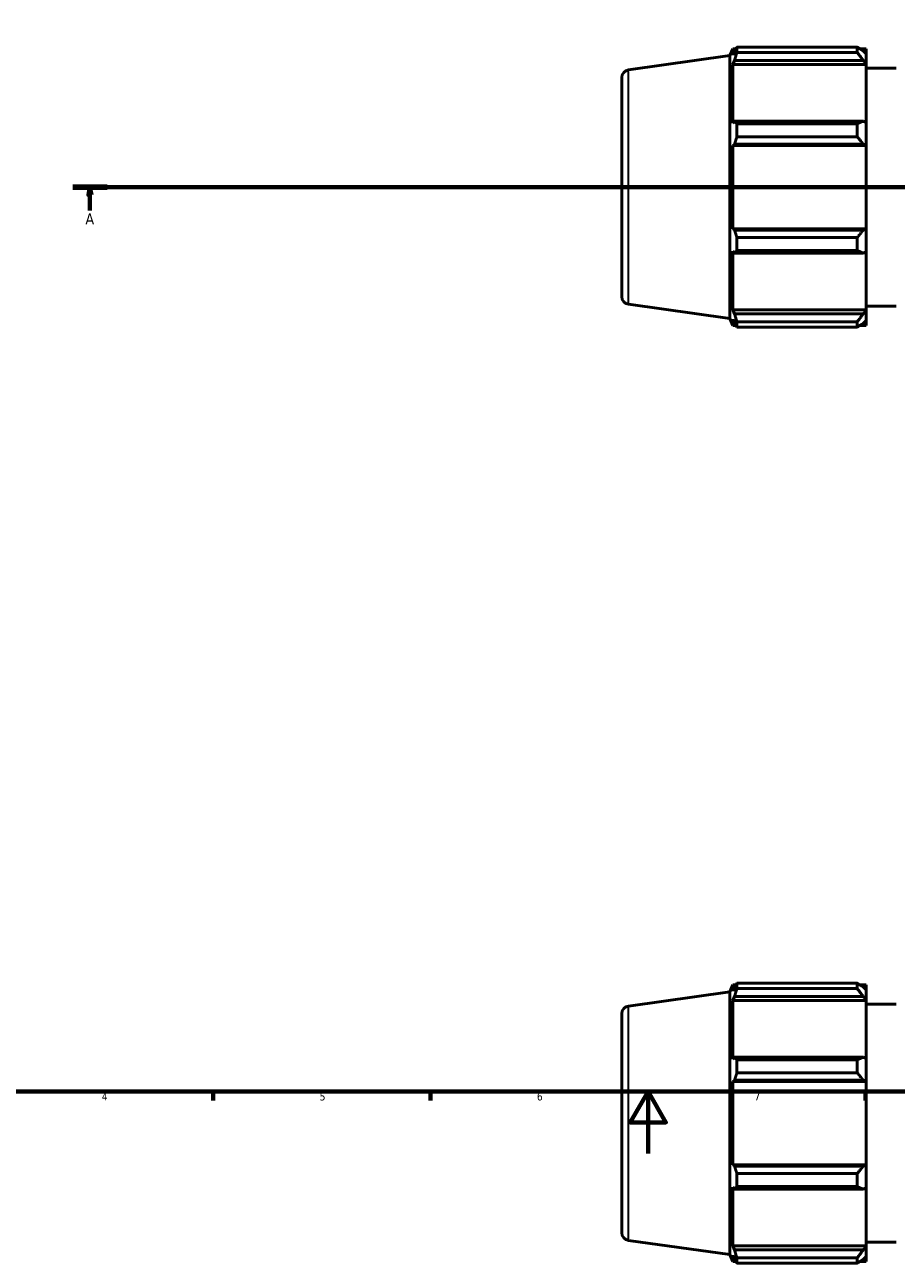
# Model space of a CAD drawing. Header units: millimetres. Extents: x -327 to 1217, y -35 to 830.
# Tile 4 of 9: x 220 to 500, y -35 to 364. Entities that reach past the tile are written whole.
import ezdxf

# ---------------------------------------------------------------- set-up
doc = ezdxf.new("R2010")
doc.units = ezdxf.units.MM
doc.linetypes.add('CHAIN', pattern=[0.7087, 0.4724, -0.0591, 0.1181, -0.0591])
for name, color, linetype, lineweight in [('Border (ISO)', 7, 'Continuous', 70), ('Section Line (ISO)', 7, 'CHAIN', 70), ('Visible (ISO)', 7, 'Continuous', 50), ('Visible Narrow (ISO)', 7, 'Continuous', 35)]:
    doc.layers.add(name, color=color, linetype=linetype, lineweight=lineweight)
doc.styles.add('Label Text (ISO)', font='tahoma.ttf')
doc.styles.add('Note Text (ISO)', font='tahoma.ttf')

# ---------------------------------------------------------------- blocks, each defined once
blk = doc.blocks.new('Borders Default Border')
at = {"layer": 'Border (ISO)'}
for p, q in [((280.33, 20), (280.33, 17.1)), ((350.42, 20), (350.42, 17.1)), ((490.58, 20), (490.58, 17.1))]:
    blk.add_line(p, q, dxfattribs=at)
at = {"layer": 'Border (ISO)', "flags": 128}
for points in [[(20, 20), (20, 574), (821, 574), (821, 20), (20, 20)], [(420.5, 0), (420.5, 20), (414.73, 10), (426.27, 10), (420.5, 20)]]:
    blk.add_lwpolyline(points, dxfattribs=at)
at = {"layer": 'Border (ISO)', "color": 232, "true_color": 0xca0064, "char_height": 2.5, "attachment_point": 7, "style": 'Note Text (ISO)'}
for s, insert in [('4', (244.42, 17.1)), ('5', (314.64, 17.05)), ('6', (384.66, 17.05)), ('7', (454.77, 17.1))]:
    blk.add_mtext(s, dxfattribs=dict(at, insert=insert))
blk = doc.blocks.new('2dTransSection0')
at = {"layer": 'Section Line (ISO)', "linetype": 'CHAIN'}
blk.add_line((235.03, 311.7), (833.03, 311.7), dxfattribs=at)
at = {"layer": 'Section Line (ISO)', "linetype": 'Continuous', "lineweight": 140}
for p, q in [((235.03, 311.7), (246.2, 311.7)), ((821.86, 311.7), (833.03, 311.7))]:
    blk.add_line(p, q, dxfattribs=at)
at = {"layer": 'Section Line (ISO)', "linetype": 'Continuous'}
for p, q in [((240.61, 311.7), (240.11, 309.2)), ((240.61, 309.2), (240.61, 311.7)), ((241.11, 309.2), (240.61, 311.7)), ((827.45, 311.7), (826.95, 309.2)), ((827.45, 309.2), (827.45, 311.7)), ((827.95, 309.2), (827.45, 311.7)), ((240.11, 309.2), (241.11, 309.2)), ((240.61, 304.2), (240.61, 309.2)), ((826.95, 309.2), (827.95, 309.2)), ((827.45, 304.2), (827.45, 309.2))]:
    blk.add_line(p, q, dxfattribs=at)
at = {"layer": 'Section Line (ISO)', "linetype": 'Continuous', "flags": 128}
for points in [[(241.11, 309.2), (240.61, 311.7), (240.11, 309.2), (241.11, 309.2)], [(827.95, 309.2), (827.45, 311.7), (826.95, 309.2), (827.95, 309.2)]]:
    blk.add_lwpolyline(points, dxfattribs=at)
at = {"layer": 'Section Line (ISO)'}
for points in [[(241.11, 309.2), (240.61, 311.7), (240.11, 309.2), (241.11, 309.2)], [(827.95, 309.2), (827.45, 311.7), (826.95, 309.2), (827.95, 309.2)]]:
    blk.add_solid(points, dxfattribs=at)
at = {"layer": 'Section Line (ISO)', "char_height": 3.5, "attachment_point": 7, "style": 'Label Text (ISO)'}
for insert in [(239.13, 299.7), (825.96, 299.7)]:
    blk.add_mtext('A', dxfattribs=dict(at, insert=insert))

msp = doc.modelspace()

# ---------------------------------------------------------------- linework, layer by layer
at = {"layer": 'Visible (ISO)'}
for p, q in [((446.8884, 354.096), (447.7938, 356.3371)), ((447.7938, 356.3371), (447.7938, 354.271)), ((447.7938, 356.3371), (448.8134, 356.3371)), ((448.3756, 355.6444), (447.7938, 354.271)), ((449.1514, 356.8617), (487.9284, 356.8617)), ((449.1514, 355.1259), (449.1514, 356.8617)), ((487.9284, 355.1259), (487.9284, 356.8617)), ((488.7649, 356.3371), (490.8084, 356.3371)), ((490.8084, 354.7288), (489.8484, 355.6444)), ((490.8084, 354.7288), (490.8084, 356.3371)), ((414.1833, 349.4996), (446.8884, 354.096)), ((446.8884, 269.2983), (446.8884, 354.096)), ((447.7938, 351.2933), (448.3756, 352.5706)), ((448.3756, 352.5706), (489.8484, 352.5706)), ((487.9284, 355.1259), (449.1514, 355.1259)), ((489.8484, 352.5706), (490.8084, 351.719)), ((490.8084, 354.7288), (490.8084, 351.719)), ((490.8084, 351.719), (490.8084, 351.2933)), ((447.7938, 351.2933), (447.7938, 332.3096)), ((490.8084, 351.2933), (447.7938, 351.2933)), ((490.8084, 332.5312), (490.8084, 351.2933)), ((490.8084, 350.0971), (500.4923, 350.0971)), ((412.0312, 347.0239), (412.0312, 276.3703)), ((448.3756, 332.9745), (447.7938, 332.3096)), ((489.8484, 332.9745), (448.3756, 332.9745)), ((449.1514, 327.9502), (449.1514, 332.1406)), ((449.1514, 332.1406), (487.9284, 332.1406)), ((487.9284, 327.9502), (487.9284, 332.1406)), ((490.8084, 332.5312), (489.8484, 332.9745)), ((490.8084, 332.5312), (490.8084, 325.265)), ((487.9284, 327.9502), (449.1514, 327.9502)), ((447.7938, 325.1206), (448.3756, 325.5536)), ((490.8084, 325.1206), (447.7938, 325.1206)), ((447.7938, 325.1206), (447.7938, 298.2736)), ((448.3756, 325.5536), (489.8484, 325.5536)), ((489.8484, 325.5536), (490.8084, 325.265)), ((490.8084, 325.265), (490.8084, 325.1206)), ((490.8084, 298.2736), (490.8084, 325.1206)), ((448.3756, 297.8406), (447.7938, 298.2736)), ((490.8084, 298.2736), (447.7938, 298.2736)), ((489.8484, 297.8406), (448.3756, 297.8406)), ((490.8084, 298.1293), (489.8484, 297.8406)), ((490.8084, 298.2736), (490.8084, 298.1293)), ((490.8084, 298.1293), (490.8084, 290.863)), ((449.1514, 291.2536), (449.1514, 295.444)), ((449.1514, 295.444), (487.9284, 295.444)), ((487.9284, 291.2536), (487.9284, 295.444)), ((447.7938, 291.0847), (448.3756, 290.4197)), ((447.7938, 291.0847), (447.7938, 272.1009)), ((448.3756, 290.4197), (489.8484, 290.4197)), ((487.9284, 291.2536), (449.1514, 291.2536)), ((489.8484, 290.4197), (490.8084, 290.863)), ((490.8084, 272.1009), (490.8084, 290.863)), ((414.1833, 273.8947), (446.8884, 269.2983)), ((448.3756, 270.8237), (447.7938, 272.1009)), ((490.8084, 272.1009), (447.7938, 272.1009)), ((490.8084, 271.6752), (489.8484, 270.8237)), ((490.8084, 273.2971), (500.4923, 273.2971)), ((490.8084, 272.1009), (490.8084, 271.6752)), ((490.8084, 271.6752), (490.8084, 268.6654)), ((446.8884, 269.2983), (447.7938, 267.0571)), ((447.7938, 269.1232), (448.3756, 267.7498)), ((447.7938, 269.1232), (447.7938, 267.0571)), ((489.8484, 270.8237), (448.3756, 270.8237)), ((449.1514, 266.5326), (449.1514, 268.2683)), ((449.1514, 268.2683), (487.9284, 268.2683)), ((487.9284, 266.5326), (487.9284, 268.2683)), ((489.8484, 267.7498), (490.8084, 268.6654)), ((490.8084, 267.0571), (490.8084, 268.6654)), ((447.7938, 267.0571), (448.8134, 267.0571)), ((487.9284, 266.5326), (449.1514, 266.5326)), ((488.7649, 267.0571), (490.8084, 267.0571)), ((414.1833, 47.5615), (446.8884, 52.1579)), ((446.8884, 52.1579), (447.7938, 54.399)), ((446.8884, -32.6398), (446.8884, 52.1579)), ((447.7938, 54.399), (447.7938, 52.333)), ((447.7938, 54.399), (448.8134, 54.399)), ((448.3756, 53.7063), (447.7938, 52.333)), ((449.1514, 53.1879), (449.1514, 54.9236)), ((449.1514, 54.9236), (487.9284, 54.9236)), ((487.9284, 53.1879), (449.1514, 53.1879)), ((487.9284, 53.1879), (487.9284, 54.9236)), ((488.7649, 54.399), (490.8084, 54.399)), ((490.8084, 52.7908), (489.8484, 53.7063)), ((490.8084, 52.7908), (490.8084, 54.399)), ((490.8084, 52.7908), (490.8084, 49.781)), ((447.7938, 49.3552), (448.3756, 50.6325)), ((490.8084, 49.3552), (447.7938, 49.3552)), ((447.7938, 49.3552), (447.7938, 30.3715)), ((448.3756, 50.6325), (489.8484, 50.6325)), ((489.8484, 50.6325), (490.8084, 49.781)), ((490.8084, 49.781), (490.8084, 49.3552)), ((490.8084, 30.5931), (490.8084, 49.3552)), ((490.8084, 48.159), (500.4923, 48.159)), ((412.0312, 45.0858), (412.0312, -25.5677)), ((448.3756, 31.0364), (447.7938, 30.3715)), ((489.8484, 31.0364), (448.3756, 31.0364)), ((449.1514, 26.0122), (449.1514, 30.2025)), ((449.1514, 30.2025), (487.9284, 30.2025)), ((487.9284, 26.0122), (487.9284, 30.2025)), ((490.8084, 30.5931), (489.8484, 31.0364)), ((490.8084, 30.5931), (490.8084, 23.3269)), ((487.9284, 26.0122), (449.1514, 26.0122)), ((447.7938, 23.1826), (448.3756, 23.6156)), ((490.8084, 23.1826), (447.7938, 23.1826)), ((447.7938, 23.1826), (447.7938, -3.6645)), ((448.3756, 23.6156), (489.8484, 23.6156)), ((489.8484, 23.6156), (490.8084, 23.3269)), ((490.8084, 23.3269), (490.8084, 23.1826)), ((490.8084, -3.6645), (490.8084, 23.1826)), ((448.3756, -4.0975), (447.7938, -3.6645)), ((490.8084, -3.6645), (447.7938, -3.6645)), ((490.8084, -3.8088), (489.8484, -4.0975)), ((490.8084, -3.6645), (490.8084, -3.8088)), ((490.8084, -3.8088), (490.8084, -11.075)), ((489.8484, -4.0975), (448.3756, -4.0975)), ((449.1514, -6.4941), (487.9284, -6.4941)), ((449.1514, -10.6844), (449.1514, -6.4941)), ((487.9284, -10.6844), (487.9284, -6.4941)), ((447.7938, -10.8534), (447.7938, -29.8371)), ((447.7938, -10.8534), (448.3756, -11.5183)), ((448.3756, -11.5183), (489.8484, -11.5183)), ((487.9284, -10.6844), (449.1514, -10.6844)), ((489.8484, -11.5183), (490.8084, -11.075)), ((490.8084, -29.8371), (490.8084, -11.075)), ((414.1833, -28.0434), (446.8884, -32.6398)), ((448.3756, -31.1144), (447.7938, -29.8371)), ((490.8084, -29.8371), (447.7938, -29.8371)), ((489.8484, -31.1144), (448.3756, -31.1144)), ((490.8084, -30.2629), (489.8484, -31.1144)), ((490.8084, -28.641), (500.4923, -28.641)), ((490.8084, -29.8371), (490.8084, -30.2629)), ((490.8084, -30.2629), (490.8084, -33.2727)), ((446.8884, -32.6398), (447.7938, -34.881)), ((447.7938, -32.8149), (448.3756, -34.1882)), ((447.7938, -32.8149), (447.7938, -34.881)), ((447.7938, -34.881), (448.8134, -34.881)), ((449.1514, -35.4055), (449.1514, -33.6698)), ((449.1514, -33.6698), (487.9284, -33.6698)), ((487.9284, -35.4055), (449.1514, -35.4055)), ((487.9284, -35.4055), (487.9284, -33.6698)), ((488.7649, -34.881), (490.8084, -34.881)), ((489.8484, -34.1882), (490.8084, -33.2727)), ((490.8084, -34.881), (490.8084, -33.2727))]:
    msp.add_line(p, q, dxfattribs=at)
for centre, start, end in [((414.5312, 347.0239), 98, 180), ((414.5312, 276.3703), 180, 262), ((414.5312, 45.0858), 98, 180), ((414.5312, -25.5677), 180, 262)]:
    msp.add_arc(centre, 2.5, start, end, dxfattribs=at)
for points, weights in [([(448.3756, 355.6444), (448.748, 356.2406), (449.1514, 356.8617)], [1.00178661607, 1.0013016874, 1]), ([(489.8484, 355.6444), (488.9268, 356.2406), (487.9284, 356.8617)], [1.00577898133, 1.01103924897, 1.01549737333]), ([(449.1514, 355.1259), (448.748, 353.8222), (448.3756, 352.5706)], [1, 1.0013016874, 1.00178661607]), ([(487.9284, 355.1259), (488.9268, 353.8222), (489.8484, 352.5706)], [1.01549737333, 1.01103924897, 1.00577898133]), ([(448.3756, 332.9745), (448.748, 332.566), (449.1514, 332.1406)], [1.00178661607, 1.0013016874, 1]), ([(489.8484, 332.9745), (488.9268, 332.566), (487.9284, 332.1406)], [1.00577898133, 1.01103924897, 1.01549737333]), ([(449.1514, 327.9502), (448.748, 326.7275), (448.3756, 325.5536)], [1, 1.0013016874, 1.00178661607]), ([(487.9284, 327.9502), (488.9268, 326.7275), (489.8484, 325.5536)], [1.01549737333, 1.01103924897, 1.00577898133]), ([(448.3756, 297.8406), (448.748, 296.6668), (449.1514, 295.444)], [1.00178661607, 1.0013016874, 1]), ([(489.8484, 297.8406), (488.9268, 296.6668), (487.9284, 295.444)], [1.00577898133, 1.01103924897, 1.01549737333]), ([(449.1514, 291.2536), (448.748, 290.8282), (448.3756, 290.4197)], [1, 1.0013016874, 1.00178661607]), ([(487.9284, 291.2536), (488.9268, 290.8282), (489.8484, 290.4197)], [1.01549737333, 1.01103924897, 1.00577898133]), ([(448.3756, 270.8237), (448.748, 269.572), (449.1514, 268.2683)], [1.00178661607, 1.0013016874, 1]), ([(449.1514, 266.5326), (448.748, 267.1536), (448.3756, 267.7498)], [1, 1.0013016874, 1.00178661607]), ([(489.8484, 270.8237), (488.9268, 269.572), (487.9284, 268.2683)], [1.00577898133, 1.01103924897, 1.01549737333]), ([(487.9284, 266.5326), (488.9268, 267.1536), (489.8484, 267.7498)], [1.01549737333, 1.01103924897, 1.00577898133]), ([(448.3756, 53.7063), (448.748, 54.3025), (449.1514, 54.9236)], [1.00178661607, 1.0013016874, 1]), ([(449.1514, 53.1879), (448.748, 51.8841), (448.3756, 50.6325)], [1, 1.0013016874, 1.00178661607]), ([(489.8484, 53.7063), (488.9268, 54.3025), (487.9284, 54.9236)], [1.00577898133, 1.01103924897, 1.01549737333]), ([(487.9284, 53.1879), (488.9268, 51.8841), (489.8484, 50.6325)], [1.01549737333, 1.01103924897, 1.00577898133]), ([(448.3756, 31.0364), (448.748, 30.628), (449.1514, 30.2025)], [1.00178661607, 1.0013016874, 1]), ([(489.8484, 31.0364), (488.9268, 30.628), (487.9284, 30.2025)], [1.00577898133, 1.01103924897, 1.01549737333]), ([(449.1514, 26.0122), (448.748, 24.7894), (448.3756, 23.6156)], [1, 1.0013016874, 1.00178661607]), ([(487.9284, 26.0122), (488.9268, 24.7894), (489.8484, 23.6156)], [1.01549737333, 1.01103924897, 1.00577898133]), ([(448.3756, -4.0975), (448.748, -5.2713), (449.1514, -6.4941)], [1.00178661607, 1.0013016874, 1]), ([(489.8484, -4.0975), (488.9268, -5.2713), (487.9284, -6.4941)], [1.00577898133, 1.01103924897, 1.01549737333]), ([(449.1514, -10.6844), (448.748, -11.1099), (448.3756, -11.5183)], [1, 1.0013016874, 1.00178661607]), ([(487.9284, -10.6844), (488.9268, -11.1099), (489.8484, -11.5183)], [1.01549737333, 1.01103924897, 1.00577898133]), ([(448.3756, -31.1144), (448.748, -32.366), (449.1514, -33.6698)], [1.00178661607, 1.0013016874, 1]), ([(489.8484, -31.1144), (488.9268, -32.366), (487.9284, -33.6698)], [1.00577898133, 1.01103924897, 1.01549737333]), ([(449.1514, -35.4055), (448.748, -34.7844), (448.3756, -34.1882)], [1, 1.0013016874, 1.00178661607]), ([(487.9284, -35.4055), (488.9268, -34.7844), (489.8484, -34.1882)], [1.01549737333, 1.01103924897, 1.00577898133])]:
    msp.add_rational_spline(points, weights, degree=2, dxfattribs=at)
at = {"layer": 'Visible Narrow (ISO)'}
for p, q in [((414.1833, 274.3601), (414.1833, 349.0342)), ((414.1833, -27.578), (414.1833, 47.0961))]:
    msp.add_line(p, q, dxfattribs=at)

# ---------------------------------------------------------------- block references
msp.add_blockref('Borders Default Border', (0, 0))
at = {"layer": 'Section Line (ISO)'}
msp.add_blockref('2dTransSection0', (0, 0), dxfattribs=at)

doc.saveas('drawing.dxf')
